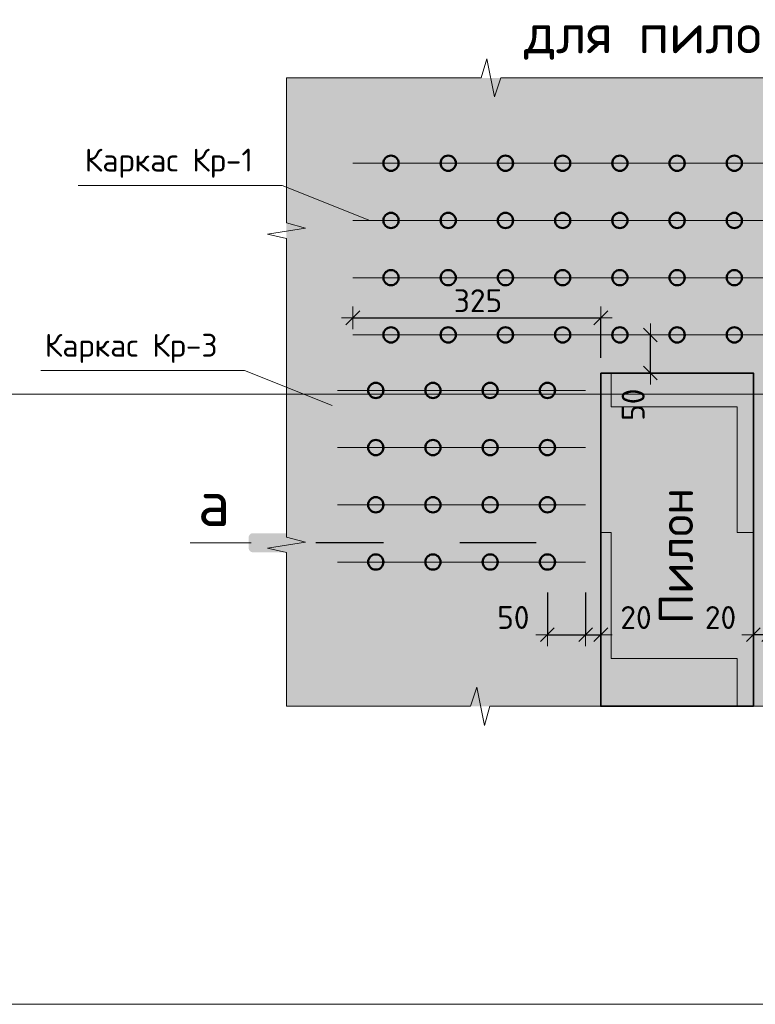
# Model space of a CAD drawing. Header units: metres. Extents: x -38 to 97, y -15 to 21.
# Tile 105 of 132: x 74.3 to 75.264, y 3.672 to 4.963. Entities that reach past the tile are written whole.
import ezdxf

# ---------------------------------------------------------------- set-up
doc = ezdxf.new("R2010")
doc.units = ezdxf.units.M
doc.header["$PDMODE"] = 65
doc.linetypes.add('______2', pattern=[0.0405, 0.03, -0.0105])
doc.layers.add('XR$3$_3705', color=7, linetype='Continuous')
doc.layers.add('XR$5$_3705', color=7, linetype='Continuous')
for name, color, linetype, lineweight in [('XR$3$ВК__отв в полу 1-2 эт', 220, 'Continuous', 25), ('XR$3$Размерная линия (1)', 7, 'Continuous', 13), ('XR$3$Текст_ общее_1', 7, 'Continuous', 13), ('XR$5$ВК__отв в полу 1-2 эт', 220, 'Continuous', 25), ('XR$5$Размерная линия (1)', 7, 'Continuous', 13), ('XR$5$Текст_ общее_1', 7, 'Continuous', 13)]:
    doc.layers.add(name, color=color, linetype=linetype, lineweight=lineweight)
doc.styles.add('ISOCPEUR', font='txt')
doc.dimstyles.new('DIMSTYLE_23', dxfattribs={"dimtxt": 0.03, "dimasz": 0.03, "dimexe": 0, "dimexo": 0, "dimgap": 0.015, "dimtad": 2, "dimdec": 0, "dimlfac": 1000, "dimrnd": 5, "dimzin": 12, "dimdsep": 46, "dimtxsty": 'ISOCPEUR', "dimblk1": 'ALL_ML_STRICH', "dimblk2": 'ALL_ML_STRICH', "dimsah": 1, "dimcen": 0, "dimclrd": 7, "dimclre": 256, "dimclrt": 7, "dimadec": 0, "dimazin": 0, "dimtfac": 1, "dimtdec": 0, "dimtix": 1, "dimtmove": 2, "dimatfit": 3, "dimfxl": 0, "dimtvp": 1.2, "dimtzin": 0, "dimlwd": 0, "dimlwe": -3, "dimarcsym": 0})
doc.dimstyles.new('DIMSTYLE_24', dxfattribs={"dimtxt": 0.03, "dimasz": 0.03, "dimexe": 0, "dimexo": 0, "dimgap": 0.015, "dimtad": 2, "dimdec": 0, "dimlfac": 1000, "dimrnd": 5, "dimzin": 12, "dimdsep": 46, "dimtxsty": 'ISOCPEUR', "dimblk1": 'ALL_ML_STRICH', "dimblk2": 'ALL_ML_STRICH', "dimsah": 1, "dimcen": 0, "dimclrd": 7, "dimclre": 256, "dimclrt": 7, "dimadec": 0, "dimazin": 0, "dimtfac": 1, "dimtdec": 0, "dimtix": 1, "dimtmove": 2, "dimatfit": 3, "dimfxl": 0, "dimtzin": 0, "dimlwd": 0, "dimlwe": -3, "dimarcsym": 0})
doc.dimstyles.new('DIMSTYLE_25', dxfattribs={"dimtxt": 0.03, "dimasz": 0.03, "dimexe": 0, "dimexo": 1e-06, "dimgap": 0.015, "dimtad": 2, "dimdec": 0, "dimlfac": 1000, "dimrnd": 5, "dimzin": 12, "dimdsep": 46, "dimtxsty": 'ISOCPEUR', "dimblk1": 'ALL_ML_STRICH', "dimblk2": 'ALL_ML_STRICH', "dimsah": 1, "dimcen": 0, "dimse1": 1, "dimse2": 1, "dimclrd": 7, "dimclre": 256, "dimclrt": 7, "dimadec": 0, "dimazin": 0, "dimtfac": 1, "dimtdec": 0, "dimtix": 1, "dimtmove": 2, "dimatfit": 3, "dimfxl": 0, "dimtvp": 1.2, "dimtzin": 0, "dimlwd": 0, "dimlwe": -3, "dimarcsym": 0})
doc.dimstyles.new('DIMSTYLE_26', dxfattribs={"dimtxt": 0.03, "dimasz": 0.03, "dimexe": 0, "dimexo": 1e-06, "dimgap": 0.015, "dimtad": 2, "dimdec": 0, "dimlfac": 1000, "dimrnd": 5, "dimzin": 12, "dimdsep": 46, "dimtxsty": 'ISOCPEUR', "dimblk1": 'ALL_ML_STRICH', "dimblk2": 'ALL_ML_STRICH', "dimsah": 1, "dimcen": 0, "dimse1": 1, "dimse2": 1, "dimclrd": 7, "dimclre": 256, "dimclrt": 7, "dimadec": 0, "dimazin": 0, "dimtfac": 1, "dimtdec": 0, "dimtix": 1, "dimtmove": 2, "dimatfit": 3, "dimfxl": 0, "dimtvp": 1.2, "dimtzin": 0, "dimlwd": 0, "dimlwe": -3, "dimarcsym": 0})
pattern_1 = [(0, (0.33, 0.33), (0.165, 0.165), [0.165, -0.165]), (90, (0.33, 0.33), (-0.165, 0.165), [0.165, -0.165])]

# ---------------------------------------------------------------- blocks, each defined once
blk = doc.blocks.new('ЭЛЕМЕНТ_УЗОРА_7')
at = {"color": 7, "linetype": 'Continuous', "lineweight": 13, "transparency": 33554687}
for p, q in [((74.6496, 4.8864), (74.6496, 4.8864)), ((74.6496, 4.8864), (74.6496, 4.8864)), ((75.6936, 4.8864), (75.6936, 4.8864)), ((75.6936, 4.8864), (75.6936, 4.8864)), ((74.6496, 4.0624), (74.6496, 4.0624)), ((75.6936, 4.0624), (75.6936, 4.0624))]:
    blk.add_line(p, q, dxfattribs=at)
for points in [[(74.6496, 4.8864), (74.9048, 4.8864), (74.9121, 4.9114), (74.9221, 4.8614), (74.9304, 4.8864), (75.1716, 4.8864)], [(75.1716, 4.8864), (75.4268, 4.8864), (75.4341, 4.9114), (75.4441, 4.8614), (75.4524, 4.8864), (75.6936, 4.8864)], [(74.6496, 4.4744), (74.6496, 4.6759), (74.6246, 4.6816), (74.6746, 4.6895), (74.6496, 4.6961), (74.6496, 4.8864)], [(75.6936, 4.8864), (75.6936, 4.6849), (75.7186, 4.6792), (75.6686, 4.6713), (75.6936, 4.6648), (75.6936, 4.4744)], [(74.6496, 4.0624), (74.6496, 4.2639), (74.6246, 4.2696), (74.6746, 4.2775), (74.6496, 4.2841), (74.6496, 4.4744)], [(75.6936, 4.4744), (75.6936, 4.2729), (75.7186, 4.2672), (75.6686, 4.2593), (75.6936, 4.2528), (75.6936, 4.0624)], [(75.1716, 4.0624), (74.9163, 4.0624), (74.909, 4.0374), (74.8991, 4.0874), (74.8907, 4.0624), (74.6496, 4.0624), (74.6496, 4.0624)], [(75.6936, 4.0624), (75.6936, 4.0624), (75.4383, 4.0624), (75.431, 4.0374), (75.4211, 4.0874), (75.4127, 4.0624), (75.1716, 4.0624)]]:
    blk.add_lwpolyline(points, dxfattribs=at)
blk = doc.blocks.new('ALL_ML_STRICH')
at = {"color": 0, "linetype": 'ByBlock', "lineweight": -2}
for p, q in [((0, -0.5), (0, 0.5)), ((-1, 0), (0.5, 0)), ((-0.3, -0.3), (0.3, 0.3))]:
    blk.add_line(p, q, dxfattribs=at)
blk = doc.blocks.new('*D168')
at = {"layer": 'DEFPOINTS', "color": 7, "linetype": 'Continuous', "lineweight": 13, "transparency": 33554687}
for p in [(75.1298, 4.5494), (75.1265, 4.4994), (75.1276, 4.4994)]:
    blk.add_point(p, dxfattribs=at)
at = {"layer": 'XR$3$Размерная линия (1)', "color": 7, "linetype": 'Continuous', "lineweight": -2, "transparency": 33554687}
blk.add_line((75.1265, 4.4994), (75.1265, 4.5494), dxfattribs=at)
at = {"layer": 'XR$3$Размерная линия (1)', "color": 7, "linetype": 'Continuous', "lineweight": 13, "transparency": 33554687, "xscale": 0.03, "yscale": 0.03, "zscale": 0.03}
for p, rotation in [((75.1265, 4.5494), 90), ((75.1265, 4.4994), 270)]:
    blk.add_blockref('ALL_ML_STRICH', p, dxfattribs=dict(at, rotation=rotation))
at = {"layer": 'XR$3$Размерная линия (1)', "color": 7, "linetype": 'Continuous', "lineweight": 13, "transparency": 33554687, "insert": (75.104, 4.4578), "char_height": 0.03, "width": 0.06, "attachment_point": 5, "rotation": 90, "style": 'ISOCPEUR'}
blk.add_mtext('\\A1;{50}', dxfattribs=at)
blk = doc.blocks.new('*D192')
at = {"layer": 'DEFPOINTS', "color": 7, "linetype": 'Continuous', "lineweight": 13, "transparency": 33554687}
for p in [(74.7366, 4.5717), (74.7366, 4.5494), (75.0616, 4.4994)]:
    blk.add_point(p, dxfattribs=at)
at = {"layer": 'XR$3$Размерная линия (1)', "color": 9, "linetype": 'Continuous', "lineweight": -2, "true_color": 0xc7c7c7, "transparency": 33554687}
for p, q in [((74.7366, 4.5717), (74.7366, 4.5717)), ((75.0616, 4.5194), (75.0616, 4.5717))]:
    blk.add_line(p, q, dxfattribs=at)
at = {"layer": 'XR$3$Размерная линия (1)', "color": 7, "linetype": 'Continuous', "lineweight": -2, "transparency": 33554687}
blk.add_line((74.7366, 4.5717), (75.0616, 4.5717), dxfattribs=at)
at = {"layer": 'XR$3$Размерная линия (1)', "color": 7, "linetype": 'Continuous', "lineweight": 13, "transparency": 33554687, "xscale": 0.03, "yscale": 0.03, "zscale": 0.03, "rotation": 180}
blk.add_blockref('ALL_ML_STRICH', (74.7366, 4.5717), dxfattribs=at)
at = {"layer": 'XR$3$Размерная линия (1)', "color": 7, "linetype": 'Continuous', "lineweight": 13, "transparency": 33554687, "xscale": 0.03, "yscale": 0.03, "zscale": 0.03}
blk.add_blockref('ALL_ML_STRICH', (75.0616, 4.5717), dxfattribs=at)
at = {"layer": 'XR$3$Размерная линия (1)', "color": 7, "linetype": 'Continuous', "lineweight": 13, "transparency": 33554687, "insert": (74.9006, 4.5942), "char_height": 0.03, "width": 0.09, "attachment_point": 5, "style": 'ISOCPEUR'}
blk.add_mtext('\\A1;{325}', dxfattribs=at)
blk = doc.blocks.new('*D193')
at = {"layer": 'DEFPOINTS', "color": 7, "linetype": 'Continuous', "lineweight": 13, "transparency": 33554687}
for p in [(74.9916, 4.2316), (75.0416, 4.2316), (74.9916, 4.1563)]:
    blk.add_point(p, dxfattribs=at)
at = {"layer": 'XR$3$Размерная линия (1)', "color": 9, "linetype": 'Continuous', "lineweight": -2, "true_color": 0xc7c7c7, "transparency": 33554687}
for p, q in [((74.9916, 4.2116), (74.9916, 4.1563)), ((75.0416, 4.2116), (75.0416, 4.1563))]:
    blk.add_line(p, q, dxfattribs=at)
at = {"layer": 'XR$3$Размерная линия (1)', "color": 7, "linetype": 'Continuous', "lineweight": -2, "transparency": 33554687}
blk.add_line((74.9916, 4.1563), (75.0416, 4.1563), dxfattribs=at)
at = {"layer": 'XR$3$Размерная линия (1)', "color": 7, "linetype": 'Continuous', "lineweight": 13, "transparency": 33554687, "xscale": 0.03, "yscale": 0.03, "zscale": 0.03, "rotation": 180}
blk.add_blockref('ALL_ML_STRICH', (74.9916, 4.1563), dxfattribs=at)
at = {"layer": 'XR$3$Размерная линия (1)', "color": 7, "linetype": 'Continuous', "lineweight": 13, "transparency": 33554687, "xscale": 0.03, "yscale": 0.03, "zscale": 0.03}
blk.add_blockref('ALL_ML_STRICH', (75.0416, 4.1563), dxfattribs=at)
at = {"layer": 'XR$3$Размерная линия (1)', "color": 7, "linetype": 'Continuous', "lineweight": 13, "transparency": 33554687, "insert": (74.9469, 4.1789), "char_height": 0.03, "width": 0.06, "attachment_point": 5, "style": 'ISOCPEUR'}
blk.add_mtext('\\A1;{50}', dxfattribs=at)
blk = doc.blocks.new('*D194')
at = {"layer": 'DEFPOINTS', "color": 7, "linetype": 'Continuous', "lineweight": 13, "transparency": 33554687}
for p in [(75.0416, 4.2316), (75.0616, 4.166), (75.0416, 4.1563)]:
    blk.add_point(p, dxfattribs=at)
at = {"layer": 'XR$3$Размерная линия (1)', "color": 9, "linetype": 'Continuous', "lineweight": -2, "true_color": 0xc7c7c7, "transparency": 33554687}
for p, q in [((75.0416, 4.2116), (75.0416, 4.1563)), ((75.0616, 4.1563), (75.0616, 4.1563))]:
    blk.add_line(p, q, dxfattribs=at)
at = {"layer": 'XR$3$Размерная линия (1)', "color": 7, "linetype": 'Continuous', "lineweight": -2, "transparency": 33554687}
blk.add_line((75.0416, 4.1563), (75.0616, 4.1563), dxfattribs=at)
at = {"layer": 'XR$3$Размерная линия (1)', "color": 7, "linetype": 'Continuous', "lineweight": 13, "transparency": 33554687, "xscale": 0.03, "yscale": 0.03, "zscale": 0.03, "rotation": 180}
blk.add_blockref('ALL_ML_STRICH', (75.0416, 4.1563), dxfattribs=at)
at = {"layer": 'XR$3$Размерная линия (1)', "color": 7, "linetype": 'Continuous', "lineweight": 13, "transparency": 33554687, "xscale": 0.03, "yscale": 0.03, "zscale": 0.03}
blk.add_blockref('ALL_ML_STRICH', (75.0616, 4.1563), dxfattribs=at)
at = {"layer": 'XR$3$Размерная линия (1)', "color": 7, "linetype": 'Continuous', "lineweight": 13, "transparency": 33554687, "insert": (75.1077, 4.1788), "char_height": 0.03, "width": 0.06, "attachment_point": 5, "style": 'ISOCPEUR'}
blk.add_mtext('\\A1;{20}', dxfattribs=at)
blk = doc.blocks.new('*D223')
at = {"layer": 'DEFPOINTS', "color": 7, "linetype": 'Continuous', "lineweight": 13, "transparency": 33554687}
for p in [(75.2816, 4.2316), (75.2616, 4.166), (75.2816, 4.1563)]:
    blk.add_point(p, dxfattribs=at)
at = {"layer": 'XR$3$Размерная линия (1)', "color": 9, "linetype": 'Continuous', "lineweight": -2, "true_color": 0xc7c7c7, "transparency": 33554687}
for p, q in [((75.2816, 4.2116), (75.2816, 4.1563)), ((75.2616, 4.1563), (75.2616, 4.1563))]:
    blk.add_line(p, q, dxfattribs=at)
at = {"layer": 'XR$3$Размерная линия (1)', "color": 7, "linetype": 'Continuous', "lineweight": -2, "transparency": 33554687}
blk.add_line((75.2816, 4.1563), (75.2616, 4.1563), dxfattribs=at)
at = {"layer": 'XR$3$Размерная линия (1)', "color": 7, "linetype": 'Continuous', "lineweight": 13, "transparency": 33554687, "xscale": 0.03, "yscale": 0.03, "zscale": 0.03}
for p, rotation in [((75.2616, 4.1563), 180), ((75.2816, 4.1563), 360)]:
    blk.add_blockref('ALL_ML_STRICH', p, dxfattribs=dict(at, rotation=rotation))
at = {"layer": 'XR$3$Размерная линия (1)', "color": 7, "linetype": 'Continuous', "lineweight": 13, "transparency": 33554687, "insert": (75.2185, 4.1788), "char_height": 0.03, "width": 0.06, "attachment_point": 5, "style": 'ISOCPEUR'}
blk.add_mtext('\\A1;{20}', dxfattribs=at)
blk = doc.blocks.new('ЭЛЕМЕНТ_УЗОРА_18')
at = {"color": 7, "linetype": 'Continuous', "lineweight": 13, "transparency": 33554687}
for p, q in [((74.6496, 4.8864), (74.6496, 4.8864)), ((74.6496, 4.8864), (74.6496, 4.8864)), ((75.6936, 4.8864), (75.6936, 4.8864)), ((75.6936, 4.8864), (75.6936, 4.8864)), ((74.6496, 4.0624), (74.6496, 4.0624)), ((75.6936, 4.0624), (75.6936, 4.0624))]:
    blk.add_line(p, q, dxfattribs=at)
for points in [[(74.6496, 4.8864), (74.9048, 4.8864), (74.9121, 4.9114), (74.9221, 4.8614), (74.9304, 4.8864), (75.1716, 4.8864)], [(75.1716, 4.8864), (75.4268, 4.8864), (75.4341, 4.9114), (75.4441, 4.8614), (75.4524, 4.8864), (75.6936, 4.8864)], [(74.6496, 4.4744), (74.6496, 4.6759), (74.6246, 4.6816), (74.6746, 4.6895), (74.6496, 4.6961), (74.6496, 4.8864)], [(75.6936, 4.8864), (75.6936, 4.6849), (75.7186, 4.6792), (75.6686, 4.6713), (75.6936, 4.6648), (75.6936, 4.4744)], [(74.6496, 4.0624), (74.6496, 4.2639), (74.6246, 4.2696), (74.6746, 4.2775), (74.6496, 4.2841), (74.6496, 4.4744)], [(75.6936, 4.4744), (75.6936, 4.2729), (75.7186, 4.2672), (75.6686, 4.2593), (75.6936, 4.2528), (75.6936, 4.0624)], [(75.1716, 4.0624), (74.9163, 4.0624), (74.909, 4.0374), (74.8991, 4.0874), (74.8907, 4.0624), (74.6496, 4.0624), (74.6496, 4.0624)], [(75.6936, 4.0624), (75.6936, 4.0624), (75.4383, 4.0624), (75.431, 4.0374), (75.4211, 4.0874), (75.4127, 4.0624), (75.1716, 4.0624)]]:
    blk.add_lwpolyline(points, dxfattribs=at)
blk = doc.blocks.new('*D748')
at = {"layer": 'DEFPOINTS', "color": 7, "linetype": 'Continuous', "lineweight": 13, "transparency": 33554687}
for p in [(75.1298, 4.5494), (75.1265, 4.4994), (75.1276, 4.4994)]:
    blk.add_point(p, dxfattribs=at)
at = {"layer": 'XR$5$Размерная линия (1)', "color": 7, "linetype": 'Continuous', "lineweight": -2, "transparency": 33554687}
blk.add_line((75.1265, 4.4994), (75.1265, 4.5494), dxfattribs=at)
at = {"layer": 'XR$5$Размерная линия (1)', "color": 7, "linetype": 'Continuous', "lineweight": 13, "transparency": 33554687, "xscale": 0.03, "yscale": 0.03, "zscale": 0.03}
for p, rotation in [((75.1265, 4.5494), 90), ((75.1265, 4.4994), 270)]:
    blk.add_blockref('ALL_ML_STRICH', p, dxfattribs=dict(at, rotation=rotation))
at = {"layer": 'XR$5$Размерная линия (1)', "color": 7, "linetype": 'Continuous', "lineweight": 13, "transparency": 33554687, "insert": (75.104, 4.4578), "char_height": 0.03, "width": 0.06, "attachment_point": 5, "rotation": 90, "style": 'ISOCPEUR'}
blk.add_mtext('\\A1;{50}', dxfattribs=at)
blk = doc.blocks.new('*D772')
at = {"layer": 'DEFPOINTS', "color": 7, "linetype": 'Continuous', "lineweight": 13, "transparency": 33554687}
for p in [(74.7366, 4.5717), (74.7366, 4.5494), (75.0616, 4.4994)]:
    blk.add_point(p, dxfattribs=at)
at = {"layer": 'XR$5$Размерная линия (1)', "color": 9, "linetype": 'Continuous', "lineweight": -2, "true_color": 0xc7c7c7, "transparency": 33554687}
for p, q in [((74.7366, 4.5717), (74.7366, 4.5717)), ((75.0616, 4.5194), (75.0616, 4.5717))]:
    blk.add_line(p, q, dxfattribs=at)
at = {"layer": 'XR$5$Размерная линия (1)', "color": 7, "linetype": 'Continuous', "lineweight": -2, "transparency": 33554687}
blk.add_line((74.7366, 4.5717), (75.0616, 4.5717), dxfattribs=at)
at = {"layer": 'XR$5$Размерная линия (1)', "color": 7, "linetype": 'Continuous', "lineweight": 13, "transparency": 33554687, "xscale": 0.03, "yscale": 0.03, "zscale": 0.03, "rotation": 180}
blk.add_blockref('ALL_ML_STRICH', (74.7366, 4.5717), dxfattribs=at)
at = {"layer": 'XR$5$Размерная линия (1)', "color": 7, "linetype": 'Continuous', "lineweight": 13, "transparency": 33554687, "xscale": 0.03, "yscale": 0.03, "zscale": 0.03}
blk.add_blockref('ALL_ML_STRICH', (75.0616, 4.5717), dxfattribs=at)
at = {"layer": 'XR$5$Размерная линия (1)', "color": 7, "linetype": 'Continuous', "lineweight": 13, "transparency": 33554687, "insert": (74.9006, 4.5942), "char_height": 0.03, "width": 0.09, "attachment_point": 5, "style": 'ISOCPEUR'}
blk.add_mtext('\\A1;{325}', dxfattribs=at)
blk = doc.blocks.new('*D773')
at = {"layer": 'DEFPOINTS', "color": 7, "linetype": 'Continuous', "lineweight": 13, "transparency": 33554687}
for p in [(74.9916, 4.2316), (75.0416, 4.2316), (74.9916, 4.1563)]:
    blk.add_point(p, dxfattribs=at)
at = {"layer": 'XR$5$Размерная линия (1)', "color": 9, "linetype": 'Continuous', "lineweight": -2, "true_color": 0xc7c7c7, "transparency": 33554687}
for p, q in [((74.9916, 4.2116), (74.9916, 4.1563)), ((75.0416, 4.2116), (75.0416, 4.1563))]:
    blk.add_line(p, q, dxfattribs=at)
at = {"layer": 'XR$5$Размерная линия (1)', "color": 7, "linetype": 'Continuous', "lineweight": -2, "transparency": 33554687}
blk.add_line((74.9916, 4.1563), (75.0416, 4.1563), dxfattribs=at)
at = {"layer": 'XR$5$Размерная линия (1)', "color": 7, "linetype": 'Continuous', "lineweight": 13, "transparency": 33554687, "xscale": 0.03, "yscale": 0.03, "zscale": 0.03, "rotation": 180}
blk.add_blockref('ALL_ML_STRICH', (74.9916, 4.1563), dxfattribs=at)
at = {"layer": 'XR$5$Размерная линия (1)', "color": 7, "linetype": 'Continuous', "lineweight": 13, "transparency": 33554687, "xscale": 0.03, "yscale": 0.03, "zscale": 0.03}
blk.add_blockref('ALL_ML_STRICH', (75.0416, 4.1563), dxfattribs=at)
at = {"layer": 'XR$5$Размерная линия (1)', "color": 7, "linetype": 'Continuous', "lineweight": 13, "transparency": 33554687, "insert": (74.9469, 4.1789), "char_height": 0.03, "width": 0.06, "attachment_point": 5, "style": 'ISOCPEUR'}
blk.add_mtext('\\A1;{50}', dxfattribs=at)
blk = doc.blocks.new('*D774')
at = {"layer": 'DEFPOINTS', "color": 7, "linetype": 'Continuous', "lineweight": 13, "transparency": 33554687}
for p in [(75.0416, 4.2316), (75.0616, 4.166), (75.0416, 4.1563)]:
    blk.add_point(p, dxfattribs=at)
at = {"layer": 'XR$5$Размерная линия (1)', "color": 9, "linetype": 'Continuous', "lineweight": -2, "true_color": 0xc7c7c7, "transparency": 33554687}
for p, q in [((75.0416, 4.2116), (75.0416, 4.1563)), ((75.0616, 4.1563), (75.0616, 4.1563))]:
    blk.add_line(p, q, dxfattribs=at)
at = {"layer": 'XR$5$Размерная линия (1)', "color": 7, "linetype": 'Continuous', "lineweight": -2, "transparency": 33554687}
blk.add_line((75.0416, 4.1563), (75.0616, 4.1563), dxfattribs=at)
at = {"layer": 'XR$5$Размерная линия (1)', "color": 7, "linetype": 'Continuous', "lineweight": 13, "transparency": 33554687, "xscale": 0.03, "yscale": 0.03, "zscale": 0.03, "rotation": 180}
blk.add_blockref('ALL_ML_STRICH', (75.0416, 4.1563), dxfattribs=at)
at = {"layer": 'XR$5$Размерная линия (1)', "color": 7, "linetype": 'Continuous', "lineweight": 13, "transparency": 33554687, "xscale": 0.03, "yscale": 0.03, "zscale": 0.03}
blk.add_blockref('ALL_ML_STRICH', (75.0616, 4.1563), dxfattribs=at)
at = {"layer": 'XR$5$Размерная линия (1)', "color": 7, "linetype": 'Continuous', "lineweight": 13, "transparency": 33554687, "insert": (75.1077, 4.1788), "char_height": 0.03, "width": 0.06, "attachment_point": 5, "style": 'ISOCPEUR'}
blk.add_mtext('\\A1;{20}', dxfattribs=at)
blk = doc.blocks.new('*D844')
at = {"layer": 'DEFPOINTS', "color": 7, "linetype": 'Continuous', "lineweight": 13, "transparency": 33554687}
for p in [(75.2816, 4.2316), (75.2616, 4.166), (75.2816, 4.1563)]:
    blk.add_point(p, dxfattribs=at)
at = {"layer": 'XR$5$Размерная линия (1)', "color": 9, "linetype": 'Continuous', "lineweight": -2, "true_color": 0xc7c7c7, "transparency": 33554687}
for p, q in [((75.2816, 4.2116), (75.2816, 4.1563)), ((75.2616, 4.1563), (75.2616, 4.1563))]:
    blk.add_line(p, q, dxfattribs=at)
at = {"layer": 'XR$5$Размерная линия (1)', "color": 7, "linetype": 'Continuous', "lineweight": -2, "transparency": 33554687}
blk.add_line((75.2816, 4.1563), (75.2616, 4.1563), dxfattribs=at)
at = {"layer": 'XR$5$Размерная линия (1)', "color": 7, "linetype": 'Continuous', "lineweight": 13, "transparency": 33554687, "xscale": 0.03, "yscale": 0.03, "zscale": 0.03}
for p, rotation in [((75.2616, 4.1563), 180), ((75.2816, 4.1563), 360)]:
    blk.add_blockref('ALL_ML_STRICH', p, dxfattribs=dict(at, rotation=rotation))
at = {"layer": 'XR$5$Размерная линия (1)', "color": 7, "linetype": 'Continuous', "lineweight": 13, "transparency": 33554687, "insert": (75.2185, 4.1788), "char_height": 0.03, "width": 0.06, "attachment_point": 5, "style": 'ISOCPEUR'}
blk.add_mtext('\\A1;{20}', dxfattribs=at)

msp = doc.modelspace()

# ---------------------------------------------------------------- hatches: boundary and pattern name
at = {"linetype": 'Continuous', "lineweight": 13, "true_color": 0xf0eae8, "transparency": 33554687}
msp.add_hatch(color=7, dxfattribs=at).paths.add_polyline_path([(74.6496, 4.8864), (74.6496, 4.0624), (75.6936, 4.0624), (75.6936, 4.8864)])
msp.add_hatch(color=7, dxfattribs=at).paths.add_polyline_path([(74.6496, 4.8864), (74.6496, 4.0624), (75.6936, 4.0624), (75.6936, 4.8864)])
at = {"linetype": 'Continuous', "lineweight": 13, "transparency": 33554687}
h = msp.add_hatch(dxfattribs=at)
h.set_pattern_fill('____', scale=0.165, style=0, pattern_type=2)
h.set_pattern_definition(pattern_1)
h.paths.add_polyline_path([(75.0616, 4.0624), (75.2616, 4.0624), (75.2616, 4.4994), (75.0616, 4.4994)], flags=0)
h = msp.add_hatch(dxfattribs=at)
h.set_pattern_fill('____', scale=0.165, style=0, pattern_type=2)
h.set_pattern_definition(pattern_1)
h.paths.add_polyline_path([(75.0616, 4.0624), (75.2616, 4.0624), (75.2616, 4.4994), (75.0616, 4.4994)], flags=0)
at = {"linetype": 'Continuous', "lineweight": 25, "true_color": 0x000000, "transparency": 33554687}
for points in [[(74.6051, 4.2894), (74.6043, 4.2892), (74.6036, 4.289), (74.6029, 4.2886), (74.6023, 4.2882), (74.6017, 4.2877), (74.6012, 4.2871), (74.6008, 4.2865), (74.6004, 4.2858), (74.6002, 4.2851), (74.6, 4.2843), (74.6, 4.2836), (74.6, 4.2702), (74.6, 4.2694), (74.6002, 4.2687), (74.6004, 4.268), (74.6008, 4.2673), (74.6012, 4.2666), (74.6017, 4.2661), (74.6023, 4.2655), (74.6029, 4.2651), (74.6036, 4.2648), (74.6043, 4.2645), (74.6051, 4.2644), (74.6058, 4.2643), (74.7033, 4.2643), (74.7033, 4.2894), (74.6058, 4.2894)], [(74.6051, 4.2894), (74.6043, 4.2892), (74.6036, 4.289), (74.6029, 4.2886), (74.6023, 4.2882), (74.6017, 4.2877), (74.6012, 4.2871), (74.6008, 4.2865), (74.6004, 4.2858), (74.6002, 4.2851), (74.6, 4.2843), (74.6, 4.2836), (74.6, 4.2702), (74.6, 4.2694), (74.6002, 4.2687), (74.6004, 4.268), (74.6008, 4.2673), (74.6012, 4.2666), (74.6017, 4.2661), (74.6023, 4.2655), (74.6029, 4.2651), (74.6036, 4.2648), (74.6043, 4.2645), (74.6051, 4.2644), (74.6058, 4.2643), (74.7033, 4.2643), (74.7033, 4.2894), (74.6058, 4.2894)], [(75.0705, 4.2894), (75.0697, 4.2894), (74.9723, 4.2894), (74.9723, 4.2643), (75.0697, 4.2643), (75.0705, 4.2644), (75.0713, 4.2645), (75.072, 4.2648), (75.0727, 4.2651), (75.0733, 4.2655), (75.0739, 4.2661), (75.0744, 4.2666), (75.0748, 4.2673), (75.0752, 4.268), (75.0754, 4.2687), (75.0756, 4.2694), (75.0756, 4.2702), (75.0756, 4.2836), (75.0756, 4.2843), (75.0754, 4.2851), (75.0752, 4.2858), (75.0748, 4.2865), (75.0744, 4.2871), (75.0739, 4.2877), (75.0733, 4.2882), (75.0727, 4.2886), (75.072, 4.289), (75.0713, 4.2892)], [(75.0705, 4.2894), (75.0697, 4.2894), (74.9723, 4.2894), (74.9723, 4.2643), (75.0697, 4.2643), (75.0705, 4.2644), (75.0713, 4.2645), (75.072, 4.2648), (75.0727, 4.2651), (75.0733, 4.2655), (75.0739, 4.2661), (75.0744, 4.2666), (75.0748, 4.2673), (75.0752, 4.268), (75.0754, 4.2687), (75.0756, 4.2694), (75.0756, 4.2702), (75.0756, 4.2836), (75.0756, 4.2843), (75.0754, 4.2851), (75.0752, 4.2858), (75.0748, 4.2865), (75.0744, 4.2871), (75.0739, 4.2877), (75.0733, 4.2882), (75.0727, 4.2886), (75.072, 4.289), (75.0713, 4.2892)]]:
    msp.add_hatch(color=18, dxfattribs=at).paths.add_polyline_path(points)

# ---------------------------------------------------------------- linework, layer by layer
at = {"color": 7, "linetype": 'Continuous', "lineweight": 13, "transparency": 33554687}
for p, q in [((86.4198, 4.4717), (67.9198, 4.4717)), ((86.4198, 3.6717), (67.9198, 3.6717))]:
    msp.add_line(p, q, dxfattribs=at)
at = {"color": 7, "linetype": '______2', "lineweight": 25, "transparency": 33554687}
msp.add_line((74.9769, 4.2769), (74.6883, 4.2769), dxfattribs=at)
msp.add_line((74.9769, 4.2769), (74.6883, 4.2769), dxfattribs=at)
at = {"color": 7, "linetype": 'Continuous', "lineweight": 13, "transparency": 33554687}
for points in [[(74.3768, 4.7454), (74.644, 4.7454), (74.7587, 4.6994)], [(74.3768, 4.7454), (74.644, 4.7454), (74.7587, 4.6994)], [(74.3275, 4.5026), (74.5947, 4.5026), (74.7094, 4.4566)], [(74.3275, 4.5026), (74.5947, 4.5026), (74.7094, 4.4566)]]:
    msp.add_lwpolyline(points, dxfattribs=at)
at = {"color": 7, "linetype": 'Continuous', "lineweight": 35, "transparency": 33554687}
msp.add_lwpolyline([(75.0616, 4.4994), (75.2616, 4.4994), (75.2616, 4.0624), (75.0616, 4.0624), (75.0616, 4.4994)], dxfattribs=at)
msp.add_lwpolyline([(75.0616, 4.4994), (75.2616, 4.4994), (75.2616, 4.0624), (75.0616, 4.0624), (75.0616, 4.4994)], dxfattribs=at)
at = {"layer": 'XR$3$_3705', "color": 7, "linetype": 'Continuous', "lineweight": 50, "transparency": 33554687}
for centre in [(74.7866, 4.7744), (74.8616, 4.7744), (74.9366, 4.7744), (75.0116, 4.7744), (75.0866, 4.7744), (75.1616, 4.7744), (75.2366, 4.7744), (74.7866, 4.6994), (74.8616, 4.6994), (74.9366, 4.6994), (75.0116, 4.6994), (75.0866, 4.6994), (75.1616, 4.6994), (75.2366, 4.6994), (74.7866, 4.6244), (74.8616, 4.6244), (74.9366, 4.6244), (75.0116, 4.6244), (75.0866, 4.6244), (75.1616, 4.6244), (75.2366, 4.6244), (74.7866, 4.5494), (74.8616, 4.5494), (74.9366, 4.5494), (75.0116, 4.5494), (75.0866, 4.5494), (75.1616, 4.5494), (75.2366, 4.5494), (74.7666, 4.4766), (74.8416, 4.4766), (74.9166, 4.4766), (74.9916, 4.4766), (74.7666, 4.4016), (74.8416, 4.4016), (74.9166, 4.4016), (74.9916, 4.4016), (74.7666, 4.3266), (74.8416, 4.3266), (74.9166, 4.3266), (74.9916, 4.3266), (74.7666, 4.2516), (74.8416, 4.2516), (74.9166, 4.2516), (74.9916, 4.2516)]:
    msp.add_circle(centre, 0.01, dxfattribs=at)
at = {"layer": 'XR$3$ВК__отв в полу 1-2 эт', "color": 7, "linetype": 'Continuous', "lineweight": 13, "transparency": 33554687}
for p, q in [((75.5866, 4.7744), (74.7366, 4.7744)), ((75.5866, 4.6994), (74.7366, 4.6994)), ((75.5866, 4.6244), (74.7366, 4.6244)), ((75.5866, 4.5494), (74.7366, 4.5494)), ((74.7166, 4.4766), (75.0416, 4.4766)), ((74.7166, 4.4016), (75.0416, 4.4016)), ((74.7166, 4.3266), (75.0416, 4.3266)), ((74.6033, 4.2769), (74.5233, 4.2769)), ((74.7166, 4.2516), (75.0416, 4.2516))]:
    msp.add_line(p, q, dxfattribs=at)
at = {"layer": 'XR$5$_3705', "color": 7, "linetype": 'Continuous', "lineweight": 50, "transparency": 33554687}
for centre in [(74.7866, 4.7744), (74.8616, 4.7744), (74.9366, 4.7744), (75.0116, 4.7744), (75.0866, 4.7744), (75.1616, 4.7744), (75.2366, 4.7744), (74.7866, 4.6994), (74.8616, 4.6994), (74.9366, 4.6994), (75.0116, 4.6994), (75.0866, 4.6994), (75.1616, 4.6994), (75.2366, 4.6994), (74.7866, 4.6244), (74.8616, 4.6244), (74.9366, 4.6244), (75.0116, 4.6244), (75.0866, 4.6244), (75.1616, 4.6244), (75.2366, 4.6244), (74.7866, 4.5494), (74.8616, 4.5494), (74.9366, 4.5494), (75.0116, 4.5494), (75.0866, 4.5494), (75.1616, 4.5494), (75.2366, 4.5494), (74.7666, 4.4766), (74.8416, 4.4766), (74.9166, 4.4766), (74.9916, 4.4766), (74.7666, 4.4016), (74.8416, 4.4016), (74.9166, 4.4016), (74.9916, 4.4016), (74.7666, 4.3266), (74.8416, 4.3266), (74.9166, 4.3266), (74.9916, 4.3266), (74.7666, 4.2516), (74.8416, 4.2516), (74.9166, 4.2516), (74.9916, 4.2516)]:
    msp.add_circle(centre, 0.01, dxfattribs=at)
at = {"layer": 'XR$5$ВК__отв в полу 1-2 эт', "color": 7, "linetype": 'Continuous', "lineweight": 13, "transparency": 33554687}
for p, q in [((75.5866, 4.7744), (74.7366, 4.7744)), ((75.5866, 4.6994), (74.7366, 4.6994)), ((75.5866, 4.6244), (74.7366, 4.6244)), ((75.5866, 4.5494), (74.7366, 4.5494)), ((74.7166, 4.4766), (75.0416, 4.4766)), ((74.7166, 4.4016), (75.0416, 4.4016)), ((74.7166, 4.3266), (75.0416, 4.3266)), ((74.6033, 4.2769), (74.5233, 4.2769)), ((74.7166, 4.2516), (75.0416, 4.2516))]:
    msp.add_line(p, q, dxfattribs=at)

# ---------------------------------------------------------------- block references
at = {"color": 7, "linetype": 'Continuous', "lineweight": 13, "transparency": 33554687}
for name in ['ЭЛЕМЕНТ_УЗОРА_7', 'ЭЛЕМЕНТ_УЗОРА_18']:
    msp.add_blockref(name, (0, 0), dxfattribs=at)

# ---------------------------------------------------------------- texts
at = {"color": 7, "linetype": 'Continuous', "lineweight": 13, "transparency": 33554687, "attachment_point": 5, "style": 'ISOCPEUR'}
for s, insert, char_height, width in [('\\A1;{\\fISOCPEUR|i0|b0;\\H0.030000;\\W1.000000;\\C7;Каркас Кр-1}\\P', (74.4954, 4.7745), 0.03, 0.245259), ('\\A1;{\\fISOCPEUR|i0|b0;\\H0.030000;\\W1.000000;\\C7;Каркас Кр-1}\\P', (74.4954, 4.7745), 0.03, 0.245259), ('\\A1;{\\fISOCPEUR|i0|b0;\\H0.030000;\\W1.000000;\\C7;Каркас Кр-3}\\P', (74.446, 4.5317), 0.03, 0.25163), ('\\A1;{\\fISOCPEUR|i0|b0;\\H0.030000;\\W1.000000;\\C7;Каркас Кр-3}\\P', (74.446, 4.5317), 0.03, 0.25163), ('\\A1;{\\fISOCPEUR|i0|b0;\\H0.060000;\\W1.000000;\\C7;а}\\P', (74.5546, 4.3288), 0.06, 0.072), ('\\A1;{\\fISOCPEUR|i0|b0;\\H0.060000;\\W1.000000;\\C7;а}\\P', (74.5546, 4.3288), 0.06, 0.072)]:
    msp.add_mtext(s, dxfattribs=dict(at, insert=insert, char_height=char_height, width=width))
at = {"color": 251, "linetype": 'Continuous', "lineweight": 50, "true_color": 0x575757, "transparency": 33554687, "insert": (75.1601, 4.2594), "char_height": 0.045, "width": 0.183316, "attachment_point": 5, "rotation": 90, "style": 'ISOCPEUR'}
msp.add_mtext('\\A1;{\\fISOCPEUR|i0|b1;\\H0.045000;\\W1.000000;\\c3260503895;Пилон}\\P', dxfattribs=at)
msp.add_mtext('\\A1;{\\fISOCPEUR|i0|b1;\\H0.045000;\\W1.000000;\\c3260503895;Пилон}\\P', dxfattribs=at)
at = {"layer": 'XR$3$Текст_ общее_1', "color": 7, "linetype": 'Continuous', "lineweight": 13, "transparency": 33554687, "insert": (75.1817, 5.2286), "char_height": 0.09, "width": 2.301075, "attachment_point": 2, "line_spacing_factor": 1.084337}
msp.add_mtext('\\A1;{\\L\\fISOCPEUR|i0|b0;\\H0.090000;\\W1.000000;\\C7;  Деталь плана 1\\l}\\P{\\fISOCPEUR|i0|b0;\\H0.052500;\\W1.000000;\\C7;(схема раскладки поперечной арматуры}\\P{\\fISOCPEUR|i0|b0;\\H0.052500;\\W1.000000;\\C7;для пилонов)}\\P', dxfattribs=at)
at = {"layer": 'XR$5$Текст_ общее_1', "color": 7, "linetype": 'Continuous', "lineweight": 13, "transparency": 33554687, "insert": (75.1817, 5.2286), "char_height": 0.09, "width": 2.301075, "attachment_point": 2, "line_spacing_factor": 1.084337}
msp.add_mtext('\\A1;{\\L\\fISOCPEUR|i0|b0;\\H0.090000;\\W1.000000;\\C7;  Деталь плана 1\\l}\\P{\\fISOCPEUR|i0|b0;\\H0.052500;\\W1.000000;\\C7;(схема раскладки поперечной арматуры}\\P{\\fISOCPEUR|i0|b0;\\H0.052500;\\W1.000000;\\C7;для пилонов)}\\P', dxfattribs=at)

# ---------------------------------------------------------------- dimensions: what is measured, and where the dimension line sits
at = {"layer": 'XR$3$Размерная линия (1)', "color": 7, "linetype": 'Continuous', "lineweight": 13, "transparency": 33554687}
for base, p1, p2, dimstyle, picture, middle in [((75.0616, 4.5717), (74.7366, 4.5717), (75.0616, 4.5194), 'DIMSTYLE_24', '*D192', (74.9006, 4.5942)), ((75.0416, 4.1563), (74.9916, 4.2116), (75.0416, 4.2116), 'DIMSTYLE_23', '*D193', (74.9469, 4.1789)), ((75.0616, 4.1563), (75.0416, 4.2116), (75.0616, 4.1563), 'DIMSTYLE_23', '*D194', (75.1077, 4.1788))]:
    dim = msp.add_linear_dim(base=base, p1=p1, p2=p2, dimstyle=dimstyle, override={"dimpost": '<>', "dimclrd": 7, "dimclre": 9, "dimclrt": 7, "dimlwd": 0, "dimlwe": 65533}, dxfattribs=at)
    dim.commit()
    dim.dimension.update_dxf_attribs({"geometry": picture, "text_midpoint": middle, "dimtype": 160})
for base, p1, p2, angle, dimstyle, picture, middle in [((75.1265, 4.5494), (75.1276, 4.4994), (75.1298, 4.5494), 90, 'DIMSTYLE_25', '*D168', (75.104, 4.4578)), ((75.2616, 4.1563), (75.2816, 4.2116), (75.2616, 4.1563), 180, 'DIMSTYLE_23', '*D223', (75.2185, 4.1788))]:
    dim = msp.add_linear_dim(base=base, p1=p1, p2=p2, angle=angle, dimstyle=dimstyle, override={"dimpost": '<>', "dimclrd": 7, "dimclre": 9, "dimclrt": 7, "dimlwd": 0, "dimlwe": 65533}, dxfattribs=at)
    dim.commit()
    dim.dimension.update_dxf_attribs({"geometry": picture, "text_midpoint": middle, "dimtype": 160})
at = {"layer": 'XR$5$Размерная линия (1)', "color": 7, "linetype": 'Continuous', "lineweight": 13, "transparency": 33554687}
for base, p1, p2, dimstyle, picture, middle in [((75.0616, 4.5717), (74.7366, 4.5717), (75.0616, 4.5194), 'DIMSTYLE_24', '*D772', (74.9006, 4.5942)), ((75.0416, 4.1563), (74.9916, 4.2116), (75.0416, 4.2116), 'DIMSTYLE_23', '*D773', (74.9469, 4.1789)), ((75.0616, 4.1563), (75.0416, 4.2116), (75.0616, 4.1563), 'DIMSTYLE_23', '*D774', (75.1077, 4.1788))]:
    dim = msp.add_linear_dim(base=base, p1=p1, p2=p2, dimstyle=dimstyle, override={"dimpost": '<>', "dimclrd": 7, "dimclre": 9, "dimclrt": 7, "dimlwd": 0, "dimlwe": 65533}, dxfattribs=at)
    dim.commit()
    dim.dimension.update_dxf_attribs({"geometry": picture, "text_midpoint": middle, "dimtype": 160})
for base, p1, p2, angle, dimstyle, picture, middle in [((75.1265, 4.5494), (75.1276, 4.4994), (75.1298, 4.5494), 90, 'DIMSTYLE_26', '*D748', (75.104, 4.4578)), ((75.2616, 4.1563), (75.2816, 4.2116), (75.2616, 4.1563), 180, 'DIMSTYLE_23', '*D844', (75.2185, 4.1788))]:
    dim = msp.add_linear_dim(base=base, p1=p1, p2=p2, angle=angle, dimstyle=dimstyle, override={"dimpost": '<>', "dimclrd": 7, "dimclre": 9, "dimclrt": 7, "dimlwd": 0, "dimlwe": 65533}, dxfattribs=at)
    dim.commit()
    dim.dimension.update_dxf_attribs({"geometry": picture, "text_midpoint": middle, "dimtype": 160})

doc.saveas('drawing.dxf')
